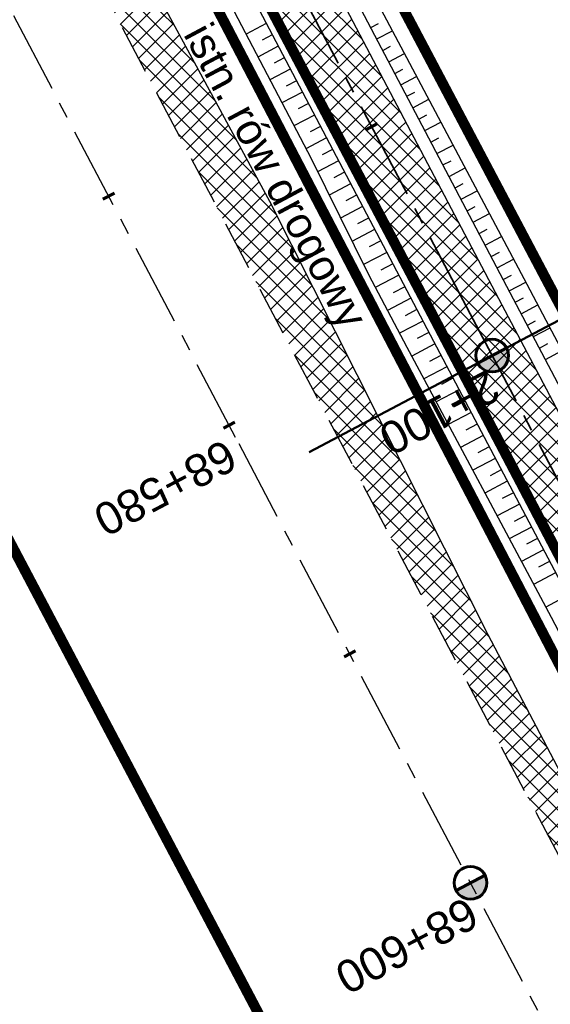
# Model space of a CAD drawing. Header units: metres. Extents: x 7529682 to 7533711, y 5721195 to 5727842.
# Tile 128 of 232: x 7530678 to 7530698, y 5725918 to 5725956. Entities that reach past the tile are written whole.
import ezdxf

# ---------------------------------------------------------------- set-up
doc = ezdxf.new("R2010")
doc.units = ezdxf.units.M
for name, pattern in [('817-dzialki-09-05-04$0$HIDDEN', [0.375, 0.25, -0.125]), ('ACAD_ISO05W100', [33, 24, -3, 0, -3, 0, -3]), ('CENTER', [50.800000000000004, 31.75, -6.35, 6.35, -6.35]), ('CENTER2', [28.575000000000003, 19.05, -3.175, 3.175, -3.175]), ('HIDDEN', [9.524999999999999, 6.35, -3.175])]:
    doc.linetypes.add(name, pattern=pattern)
for name, color, linetype in [('C-DROGI-SYTUACJA', 7, 'Continuous'), ('C-DROGI-SYTUACJA-ETYKIETY', 7, 'Continuous'), ('D-hatch-pobocza', 131, 'Continuous'), ('D-pobocza', 60, 'Continuous'), ('D-rowy', 160, 'Continuous'), ('D-skarpa', 2, 'Continuous'), ('D-skarpa-kreskowanie', 2, 'Continuous')]:
    doc.layers.add(name, color=color, linetype=linetype)
for name, color, linetype, lineweight, true_color in [('D-hatch-ciag-pieszo-rowerowy', 7, 'Continuous', 13, 0xff9f80), ('D-LR-etap-III', 7, '817-dzialki-09-05-04$0$HIDDEN', 50, 0x00008f), ('D-przekroje-pop', 7, 'Continuous', 50, 0x000099)]:
    doc.layers.add(name, color=color, linetype=linetype, lineweight=lineweight, true_color=true_color)
for name, color, linetype, lineweight in [('D-krawędzie', 3, 'Continuous', 30), ('D-obrzeża', 2, 'Continuous', 30), ('D-opisy', 2, 'Continuous', 30), ('D-oś', 10, 'CENTER', 30), ('D-pas-drogowy', 7, 'ACAD_ISO05W100', 50)]:
    doc.layers.add(name, color=color, linetype=linetype, lineweight=lineweight)
doc.layers.add('poprzeczki', color=7, linetype='Continuous', true_color=0x0000c7)
doc.styles.get("Standard").update_dxf_attribs({"font": 'arial.ttf'})
pattern_1 = [(45, (0, 0), (-0.3367596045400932, 0.3367596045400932), []), (135, (0, 0), (-0.3367596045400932, -0.3367596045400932), [])]

# ---------------------------------------------------------------- blocks, each defined once
blk = doc.blocks.new('kilometraz')
at = {"linetype": 'ByBlock', "lineweight": -2}
blk.add_hatch(color=0, dxfattribs=at).paths.add_polyline_path([(0, -0.28125, 0.4142135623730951), (0.28125, 0, 0.4142135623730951), (0, 0.28125)])
at = {"color": 0, "linetype": 'ByBlock', "lineweight": -2}
blk.add_line((0, 0.28125), (0, -0.28125), dxfattribs=at)
blk.add_circle((0, 0), 0.28125, dxfattribs=at)
blk = doc.blocks.new('AeccTickLine')
at = {"color": 0, "linetype": 'ByBlock', "lineweight": -2}
blk.add_line((0, 1), (-3.673819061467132e-16, -1), dxfattribs=at)

msp = doc.modelspace()

# ---------------------------------------------------------------- hatches: boundary and pattern name
at = {"layer": 'D-hatch-ciag-pieszo-rowerowy'}
h = msp.add_hatch(dxfattribs=at)
h.set_pattern_fill('ANSI37', color=256, scale=0.15, style=0)
h.set_pattern_definition(pattern_1)
h.paths.add_polyline_path([(7530664.910117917, 5726005.013743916, 0.005149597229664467), (7530662.074668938, 5726010.50415649), (7530653.607852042, 5726026.492780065, -0.005149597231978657), (7530650.772403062, 5726031.983192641), (7530649.252549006, 5726035.002016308), (7530648.136100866, 5726034.439930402), (7530649.655960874, 5726031.421108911, 0.005149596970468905), (7530652.491419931, 5726025.930701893), (7530660.958267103, 5726009.9420931, -0.00514959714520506), (7530663.793726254, 5726004.451685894), (7530666.938073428, 5725998.206227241), (7530691.541264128, 5725951.449744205), (7530692.657486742, 5725952.012780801), (7530668.046470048, 5725998.784136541)])
h.paths.add_polyline_path([(7530663.793726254, 5726004.451685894, 0.005149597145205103), (7530660.958267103, 5726009.9420931), (7530652.491419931, 5726025.930701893, -0.005149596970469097), (7530649.655960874, 5726031.421108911), (7530648.136100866, 5726034.439930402), (7530647.019652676, 5726033.877844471), (7530648.53951781, 5726030.859026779, 0.00514959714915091), (7530651.37498718, 5726025.368624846), (7530659.841864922, 5726009.38003026, -0.005149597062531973), (7530662.677334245, 5726003.889628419), (7530665.829676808, 5725997.62831794), (7530690.425041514, 5725950.88670761), (7530691.541264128, 5725951.449744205), (7530666.938073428, 5725998.206227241)])
h = msp.add_hatch(dxfattribs=at)
h.set_pattern_fill('ANSI37', color=256, scale=0.15, style=0)
h.set_pattern_definition(pattern_1)
h.paths.add_polyline_path([(7530714.411684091, 5725910.764586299), (7530696.205942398, 5725945.269212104), (7530692.657486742, 5725952.012780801), (7530691.541264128, 5725951.449744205), (7530695.100067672, 5725944.686510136), (7530713.30630457, 5725910.1809459), (7530731.225186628, 5725876.243669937), (7530749.9411932, 5725840.80064079), (7530759.629252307, 5725822.460878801), (7530760.738189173, 5725823.037785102), (7530751.046456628, 5725841.384501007), (7530732.330539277, 5725876.827361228)])
h.paths.add_polyline_path([(7530713.30630457, 5725910.1809459), (7530695.100067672, 5725944.686510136), (7530691.541264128, 5725951.449744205), (7530690.425041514, 5725950.88670761), (7530693.994192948, 5725944.103808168), (7530712.200589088, 5725909.597942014), (7530730.119780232, 5725875.660080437), (7530748.835751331, 5725840.217118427), (7530758.520315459, 5725821.883972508), (7530759.629252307, 5725822.460878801), (7530749.9411932, 5725840.80064079), (7530731.225186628, 5725876.243669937)])
at = {"layer": 'D-hatch-pobocza'}
h = msp.add_hatch(dxfattribs=at)
h.set_pattern_fill('ANSI37', color=256, scale=0.15, style=0)
h.set_pattern_definition(pattern_1)
h.paths.add_polyline_path([(7530720.98, 5725884.44), (7530708.37, 5725908.34), (7530695.8, 5725932.28), (7530687.36, 5725949.02), (7530675.509999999, 5725970.87), (7530663.29, 5725994.02), (7530649.63, 5726020.19), (7530635.9, 5726046.17), (7530600.685173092, 5726114.059213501), (7530599.742800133, 5726113.514541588), (7530641.555222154, 5726032.007915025), (7530660.960861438, 5725995.070069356), (7530689.128213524, 5725941.540167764), (7530707.335918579, 5725907.031820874), (7530725.255781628, 5725873.092686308), (7530743.969545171, 5725837.653904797), (7530770.526708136, 5725787.119408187), (7530787.864146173, 5725754.266918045), (7530809.812893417, 5725712.701971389), (7530812.027706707, 5725712.540894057), (7530798.84, 5725737.15), (7530787.349999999, 5725758.8), (7530776.05, 5725780.2), (7530760.429999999, 5725809.79), (7530749.219999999, 5725830.63), (7530733.519999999, 5725861.06)])

# ---------------------------------------------------------------- linework, layer by layer
at = {"layer": 'C-DROGI-SYTUACJA', "color": 10, "linetype": 'CENTER2', "lineweight": 35, "ltscale": 0.2}
msp.add_lwpolyline([(7530599.582685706, 5726125.774388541), (7530602.576188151, 5726120.930317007, -0.0171909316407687), (7530605.986847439, 5726114.961735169), (7530626.316062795, 5726076.363847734), (7530641.04139306, 5726048.531791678), (7530649.655960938, 5726031.421108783, 0.005149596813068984), (7530652.491419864, 5726025.930702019), (7530660.958267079, 5726009.942093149, -0.005149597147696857), (7530663.793726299, 5726004.451685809), (7530663.79372622, 5726004.451685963), (7530666.938073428, 5725998.206227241), (7530695.100067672, 5725944.686510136), (7530713.30630457, 5725910.1809459), (7530731.225186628, 5725876.243669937), (7530749.9411932, 5725840.80064079)], format="xyb", dxfattribs=at)
at = {"layer": 'D-krawędzie', "linetype": 'HIDDEN', "ltscale": 0.3, "flags": 128}
msp.add_lwpolyline([(7530572.009999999, 5726166.06), (7530620.380949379, 5726072.761487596), (7530641.555222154, 5726032.007915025), (7530660.960861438, 5725995.070069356), (7530689.128213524, 5725941.540167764), (7530707.335918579, 5725907.031820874), (7530725.255781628, 5725873.092686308), (7530743.969545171, 5725837.653904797), (7530770.526708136, 5725787.119408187), (7530787.864146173, 5725754.266918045), (7530809.897571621, 5725712.541613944), (7530824.739035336, 5725684.389287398), (7530840.856259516, 5725653.693092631), (7530860.675070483, 5725616.154465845), (7530865.283000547, 5725607.394015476), (7530878.050274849, 5725583.079962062), (7530918.171722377, 5725507.178125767), (7530950.162943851, 5725446.305402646), (7530993.419108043, 5725364.264712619), (7531022.766433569, 5725308.719304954), (7531053.80955549, 5725249.872416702), (7531081.165622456, 5725197.874670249), (7531103.902359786, 5725154.540603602), (7531128.123220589, 5725108.448161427), (7531149.3, 5725068.249999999), (7531167.380094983, 5725033.766927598), (7531197.164745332, 5724976.987689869), (7531228.151004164, 5724918.034426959), (7531253.152837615, 5724870.491119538), (7531286.7961686, 5724806.653565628), (7531306.739858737, 5724768.664832), (7531335.094443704, 5724714.652299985), (7531357.3191504, 5724672.438740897), (7531373.644908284, 5724641.454376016), (7531392.161870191, 5724605.998675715), (7531418.480331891, 5724555.852756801), (7531439.726902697, 5724515.582472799), (7531468.399107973, 5724461.077223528), (7531491.782023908, 5724416.527754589), (7531531.990296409, 5724339.832565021), (7531557.226635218, 5724291.658956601), (7531569.851546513, 5724267.577443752), (7531591.375556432, 5724226.547822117), (7531610.003879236, 5724191.103071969), (7531616.882991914, 5724177.998849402), (7531629.984986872, 5724153.025496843), (7531641.006768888, 5724132.021778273), (7531664.906257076, 5724087.616922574), (7531677.64401952, 5724064.785715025), (7531683.112433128, 5724054.988140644), (7531686.752875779, 5724048.180044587), (7531695.447538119, 5724031.696667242), (7531703.748818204, 5724015.917210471), (7531709.214143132, 5724005.513965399), (7531719.388607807, 5723986.14687362), (7531726.295217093, 5723973.000144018), (7531732.740794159, 5723960.735633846), (7531735.13, 5723956.19)], dxfattribs=at)
at = {"layer": 'D-LR-etap-III', "ltscale": 10, "flags": 128}
msp.add_lwpolyline([(7531750.474471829, 5723895.103125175, 0.4, 0.4, 0), (7531750.505, 5723895.13, 0.4, 0.4, 0), (7531682.71, 5724022.92, 0.4, 0.4, 0), (7531619.177023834, 5724147.203692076, 0.4, 0.4, 0), (7531592.308960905, 5724198.48863389, 0.4, 0.4, 0), (7531553.263875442, 5724272.918564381, 0.4, 0.4, 0), (7531504.019999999, 5724366.79, 0.4, 0.4, 0), (7531482.09, 5724407.62, 0.4, 0.4, 0), (7531412.350402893, 5724541.182759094, 0.4, 0.4, 0), (7531388.463669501, 5724586.929768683, 0.4, 0.4, 0), (7531345.12, 5724669.94, 0.4, 0.4, 0), (7531127.66, 5725081.67, 0.4, 0.4, 0), (7531059.253139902, 5725211.040795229, 0.4, 0.4, 0), (7531008.007244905, 5725307.953830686, 0.4, 0.4, 0), (7530964.181635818, 5725390.835555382, 0.4, 0.4, 0), (7530914.557354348, 5725484.683561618, 0.4, 0.4, 0), (7530865.243241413, 5725577.493975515, 0.4, 0.4, 0), (7530840.085257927, 5725624.058651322, 0.4, 0.4, 0), (7530802.559525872, 5725694.924584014, 0.4, 0.4, 0), (7530755.54, 5725787.51, 0.4, 0.4, 0), (7530708.717810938, 5725876.303221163, 0.4, 0.4, 0), (7530695.12, 5725902.09, 0.4, 0.4, 0), (7530642.91397006, 5726001.07839487, 0.4, 0.4, 0), (7530634.934723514, 5726016.146615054, 0.4, 0.4, 0), (7530610.820000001, 5726061.929999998, 0.4, 0.4, 0), (7530610.820000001, 5726061.929999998, 0.4, 0.4, 0), (7530607.21, 5726063.51, 0.4, 0.4, 0), (7530597.42, 5726080.68, 0.4, 0.4, 0), (7530591.16, 5726088.44, 0.4, 0.4, 0), (7530581.28, 5726107.21, 0.4, 0.4, 0), (7530571.29, 5726130.56, 0.4, 0.4, 0), (7530549.554994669, 5726171.527317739, 0.4, 0.4, 0), (7530531.014309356, 5726206.473807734, 0.4, 0.4, 0), (7530516.461208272, 5726236.016618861, 0.4, 0.4, 0), (7530500.798929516, 5726266.141265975, 0.4, 0.4, 0), (7530491.349999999, 5726283.94, 0.4, 0.4, 0), (7530482.4, 5726303.41, 0.4, 0.4, 0), (7530482.4, 5726303.41, 0.4, 0.4, 0), (7530450.41, 5726357.28, 0.4, 0.4, 0), (7530397.759396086, 5726458.499907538, 0.4, 0.4, 0), (7530334.707815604, 5726583.664702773, 0.4, 0.4, 0), (7530303.939274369, 5726645.167943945, 0.4, 0.4, 0), (7530300.509779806, 5726651.777515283, 0.4, 0.4, 0), (7530289.213532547, 5726671.966724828, 0.4, 0.4, 0), (7530281.54, 5726685.57, 0.4, 0.4, 0), (7530261.37085633, 5726724.163374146, 0.4, 0.4, 0), (7530254.03, 5726738.21, 0.4, 0.4, 0), (7530197.219999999, 5726845.06, 0.4, 0.4, 0), (7530194.71, 5726849.15, 0.4, 0.4, 0), (7530195.92, 5726850.75, 0.4, 0.4, 0), (7530170.546669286, 5726892.961489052, 0.4, 0.4, 0), (7530143.174718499, 5726945.065838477, 0.4, 0.4, 0), (7530105.059999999, 5727018.32, 0.4, 0.4, 0), (7530100.059999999, 5727027.16, 0.4, 0.4, 0), (7530062.318670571, 5727099.625398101, 0.4, 0.4, 0), (7530015.378537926, 5727189.420463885, 0.4, 0.4, 0), (7529983.207960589, 5727250.206596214, 0.4, 0.4, 0), (7529953.284293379, 5727306.74720398, 0.4, 0.4, 0), (7529900.67053443, 5727406.15903814, 0.4, 0.4, 0), (7529890.630239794, 5727425.131178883, 0.4, 0.4, 0), (7529875.155383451, 5727454.426350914, 0.4, 0.4, 0), (7529857.560096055, 5727487.787346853, 0.4, 0.4, 0), (7529835.194401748, 5727530.19312405, 0.4, 0.4, 0), (7529811.740544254, 5727574.662079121, 0.4, 0.4, 0), (7529792.101859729, 5727611.922638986, 0.4, 0.4, 0), (7529768.066117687, 5727657.469613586, 0.4, 0.4, 0), (7529755.210566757, 5727682.131373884, 0.4, 0.4, 0), (7529753.309999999, 5727681.13, 0.4, 0.4, 0), (7529739.21, 5727707.77, 0.4, 0.4, 0), (7529735.394745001, 5727711.251990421, 0.4, 0.4, 0), (7529725.42, 5727730.2, 0.4, 0.4, 0), (7529723.55, 5727729.88, 0.4, 0.4, 0), (7529695.566668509, 5727782.932080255, 0.4, 0.4, 0), (7529717.67971874, 5727794.024357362, 0.4, 0.4, 0), (7529736.274870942, 5727758.647400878, 0.4, 0.4, 0), (7529736.274870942, 5727758.647400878, 0.4, 0.4, 0), (7529744.511003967, 5727750.406106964, 0.4, 0.4, 0), (7529744.511003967, 5727750.406106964, 0.4, 0.4, 0), (7529750.282568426, 5727738.549848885, 0.4, 0.4, 0), (7529777.108510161, 5727687.569424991, 0.4, 0.4, 0), (7529796.51537536, 5727651.329932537, 0.4, 0.4, 0), (7529814.937945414, 5727616.793170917, 0.4, 0.4, 0), (7529839.006722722, 5727572.303976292, 0.4, 0.4, 0), (7529860.617626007, 5727532.509108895, 0.4, 0.4, 0), (7529882.348967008, 5727491.504261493, 0.4, 0.4, 0), (7529904.865139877, 5727449.096370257, 0.4, 0.4, 0), (7529920.747384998, 5727418.884773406, 0.4, 0.4, 0), (7529946.676504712, 5727368.547487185, 0.4, 0.4, 0), (7529972.024701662, 5727320.573310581, 0.4, 0.4, 0), (7529987.740014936, 5727290.153392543, 0.4, 0.4, 0), (7529996.497385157, 5727273.661630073, 0.4, 0.4, 0), (7530017.541471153, 5727234.202689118, 0.4, 0.4, 0), (7530033.053657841, 5727204.864166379, 0.4, 0.4, 0), (7530051.622983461, 5727170.222745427, 0.4, 0.4, 0), (7530069.276612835, 5727137.015751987, 0.4, 0.4, 0), (7530089.385386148, 5727097.533639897, 0.4, 0.4, 0), (7530109.712512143, 5727060.746615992, 0.4, 0.4, 0), (7530136.769722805, 5727011.640131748, 0.4, 0.4, 0), (7530162.446686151, 5726962.743777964, 0.4, 0.4, 0), (7530187.674104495, 5726916.992101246, 0.4, 0.4, 0), (7530207.820739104, 5726879.335323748, 0.4, 0.4, 0), (7530230.625609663, 5726834.518686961, 0.4, 0.4, 0), (7530262.288093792, 5726776.61832811, 0.4, 0.4, 0), (7530277.509672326, 5726760.213143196, 0.4, 0.4, 0), (7530286.036865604, 5726744.106684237, 0.4, 0.4, 0), (7530288.097472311, 5726735.884066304, 0.4, 0.4, 0), (7530290.393870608, 5726725.046963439, 0.4, 0.4, 0), (7530296.17664807, 5726713.582980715, 0.4, 0.4, 0), (7530302.726195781, 5726701.18226779, 0.4, 0.4, 0), (7530325.685047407, 5726657.466383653, 0.4, 0.4, 0), (7530343.243978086, 5726623.648592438, 0.4, 0.4, 0), (7530360.229820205, 5726591.746871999, 0.4, 0.4, 0), (7530383.20855044, 5726548.059469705, 0.4, 0.4, 0), (7530406.017875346, 5726503.605514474, 0.4, 0.4, 0), (7530427.464919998, 5726462.620289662, 0.4, 0.4, 0), (7530447.9278544, 5726424.388014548, 0.4, 0.4, 0), (7530471.126878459, 5726379.920667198, 0.4, 0.4, 0), (7530490.501003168, 5726343.033350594, 0.4, 0.4, 0), (7530509.499458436, 5726306.733076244, 0.4, 0.4, 0), (7530529.890269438, 5726267.244072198, 0.4, 0.4, 0), (7530543.852446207, 5726238.990319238, 0.4, 0.4, 0), (7530554.808897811, 5726218.943990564, 0.4, 0.4, 0), (7530559.027108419, 5726212.223286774, 0.4, 0.4, 0), (7530563.060988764, 5726206.409670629, 0.4, 0.4, 0), (7530566.93354971, 5726200.463543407, 0.4, 0.4, 0), (7530569.771022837, 5726194.901501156, 0.4, 0.4, 0), (7530571.47319415, 5726191.282350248, 0.4, 0.4, 0), (7530572.839142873, 5726188.024533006, 0.4, 0.4, 0), (7530575.295071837, 5726182.034664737, 0.4, 0.4, 0), (7530579.736851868, 5726173.306070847, 0.4, 0.4, 0), (7530583.3, 5726167.41, 0.4, 0.4, 0), (7530593.4, 5726163.33, 0.4, 0.4, 0), (7530598.618375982, 5726155.264489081, 0.4, 0.4, 0), (7530608.258304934, 5726140.497132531, 0.4, 0.4, 0), (7530603.269999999, 5726136.83, 0.4, 0.4, 0), (7530606.53, 5726131.84, 0.4, 0.4, 0), (7530604.239057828, 5726124.21679044, 0.4, 0.4, 0), (7530605.847136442, 5726121.630127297, 0.4, 0.4, 0), (7530608.971611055, 5726116.164124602, 0.4, 0.4, 0), (7530618.114293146, 5726097.791111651, 0.4, 0.4, 0), (7530651.213125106, 5726034.959524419, 0.4, 0.4, 0), (7530670.243741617, 5725998.61095082, 0.4, 0.4, 0), (7530698.075474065, 5725945.952624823, 0.4, 0.4, 0), (7530716.505955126, 5725911.3051464, 0.4, 0.4, 0), (7530735.223454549, 5725875.667401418, 0.4, 0.4, 0), (7530752.504235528, 5725842.154920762, 0.4, 0.4, 0), (7530778.310652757, 5725793.501254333, 0.4, 0.4, 0), (7530797.499961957, 5725756.381811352, 0.4, 0.4, 0), (7530812.518974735, 5725728.28874362, 0.4, 0.4, 0), (7530820.039295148, 5725713.160404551, 0.4, 0.4, 0), (7530822.422446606, 5725710.193574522, 0.4, 0.4, 0), (7530833.154893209, 5725688.800634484, 0.4, 0.4, 0), (7530849.629354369, 5725656.158601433, 0.4, 0.4, 0), (7530867.98290276, 5725621.963939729, 0.4, 0.4, 0), (7530872.629809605, 5725612.88760475, 0.4, 0.4, 0), (7530880.354488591, 5725597.594500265, 0.4, 0.4, 0), (7530883.839446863, 5725593.389159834, 0.4, 0.4, 0), (7530891.782113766, 5725587.763349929, 0.4, 0.4, 0), (7530895.038670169, 5725584.280746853, 0.4, 0.4, 0), (7530897.033644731, 5725580.941110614, 0.4, 0.4, 0), (7530900.951646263, 5725579.945856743, 0.4, 0.4, 0), (7530904.80970798, 5725571.977328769, 0.4, 0.4, 0), (7530903.682362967, 5725568.566434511, 0.4, 0.4, 0), (7530908.900614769, 5725558.844845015, 0.4, 0.4, 0), (7530910.252030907, 5725545.671606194, 0.4, 0.4, 0), (7530912.872986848, 5725538.645543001, 0.4, 0.4, 0), (7530945.278171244, 5725478.464284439, 0.4, 0.4, 0), (7530959.692318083, 5725450.24628822, 0.4, 0.4, 0), (7531002.82670893, 5725368.192370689, 0.4, 0.4, 0), (7531044.703532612, 5725290.314293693, 0.4, 0.4, 0), (7531064.098839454, 5725253.212562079, 0.4, 0.4, 0), (7531083.010253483, 5725216.677517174, 0.4, 0.4, 0), (7531113.013137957, 5725158.465613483, 0.4, 0.4, 0), (7531137.364304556, 5725113.07076138, 0.4, 0.4, 0), (7531150.830830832, 5725086.711759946, 0.4, 0.4, 0), (7531159.745663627, 5725076.640848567, 0.4, 0.4, 0), (7531166.309999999, 5725074.58, 0.4, 0.4, 0), (7531172.29, 5725062.58, 0.4, 0.4, 0), (7531170.589828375, 5725055.605912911, 0.4, 0.4, 0), (7531173.732823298, 5725044.080706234, 0.4, 0.4, 0), (7531215.342008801, 5724964.859648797, 0.4, 0.4, 0), (7531238.054496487, 5724921.684649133, 0.4, 0.4, 0), (7531262.389821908, 5724875.282876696, 0.4, 0.4, 0), (7531295.587160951, 5724811.265731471, 0.4, 0.4, 0), (7531348.487908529, 5724712.362812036, 0.4, 0.4, 0), (7531363.740817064, 5724682.68394264, 0.4, 0.4, 0), (7531366.986905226, 5724675.865317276, 0.4, 0.4, 0), (7531382.541261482, 5724646.110625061, 0.4, 0.4, 0), (7531401.299165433, 5724610.874551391, 0.4, 0.4, 0), (7531428.964837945, 5724558.862274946, 0.4, 0.4, 0), (7531449.111202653, 5724520.397801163, 0.4, 0.4, 0), (7531477.292992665, 5724465.831467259, 0.4, 0.4, 0), (7531500.996290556, 5724421.112506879, 0.4, 0.4, 0), (7531512.121834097, 5724400.549045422, 0.4, 0.4, 0), (7531513.78163794, 5724396.757451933, 0.4, 0.4, 0), (7531526.32, 5724379.39, 0.4, 0.4, 0), (7531566.783642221, 5724302.73628205, 0.4, 0.4, 0), (7531578.579156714, 5724282.774819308, 0.4, 0.4, 0), (7531584.232619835, 5724273.111246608, 0.4, 0.4, 0), (7531590.109283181, 5724263.508189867, 0.4, 0.4, 0), (7531593.027899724, 5724258.771479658, 0.4, 0.4, 0), (7531595.711841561, 5724254.226824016, 0.4, 0.4, 0), (7531601.659976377, 5724243.898197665, 0.4, 0.4, 0), (7531606.097733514, 5724235.986407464, 0.4, 0.4, 0), (7531609.382207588, 5724230.799061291, 0.4, 0.4, 0), (7531611.580260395, 5724227.671180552, 0.4, 0.4, 0), (7531612.707802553, 5724225.86410867, 0.4, 0.4, 0), (7531618.665224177, 5724214.480919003, 0.4, 0.4, 0), (7531619.885522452, 5724212.333950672, 0.4, 0.4, 0), (7531620.931818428, 5724210.787064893, 0.4, 0.4, 0), (7531623.518605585, 5724207.111542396, 0.4, 0.4, 0), (7531626.143926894, 5724203.61306897, 0.4, 0.4, 0), (7531632.022984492, 5724196.485954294, 0.4, 0.4, 0), (7531653.949089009, 5724152.617641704, 0.4, 0.4, 0), (7531656.750690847, 5724143.103797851, 0.4, 0.4, 0), (7531659.61440691, 5724133.254504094, 0.4, 0.4, 0), (7531661.627147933, 5724128.646047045, 0.4, 0.4, 0.01093811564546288), (7531674.314987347, 5724101.43546424, 0.4, 0.4, 0), (7531685.137626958, 5724081.408252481, 0.4, 0.4, 0), (7531692.159945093, 5724066.277333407, 0.4, 0.4, 0), (7531699.662164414, 5724051.388120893, 0.4, 0.4, 0), (7531704.480624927, 5724040.808561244, 0.4, 0.4, 0), (7531704.480624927, 5724040.808561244, 0.4, 0.4, 0), (7531704.401251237, 5724037.368913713, 0.4, 0.4, 0), (7531720.383609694, 5724003.441317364, 0.4, 0.4, 0), (7531728.79890528, 5723986.206298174, 0.4, 0.4, 0), (7531733.237926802, 5723977.192631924, 0.4, 0.4, 0), (7531736.750027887, 5723969.505210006, 0.4, 0.4, 0), (7531737.336143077, 5723968.518916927, 0.4, 0.4, 0), (7531738.285051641, 5723967.699360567, 0.4, 0.4, 0), (7531742.180915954, 5723962.346428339, 0.4, 0.4, 0), (7531744.286141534, 5723958.615526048, 0.4, 0.4, 0), (7531755.393260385, 5723944.192617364, 0.4, 0.4, 0), (7531758.69, 5723936.76, 0.4, 0.4, 0), (7531780.08, 5723929.25, 0.4, 0.4, 0), (7531792.611989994, 5723906.337708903, 0.4, 0.4, 0), (7531792.611989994, 5723906.337708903, 0.4, 0.4, 0), (7531756.962094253, 5723883.055323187, 0.4, 0.4, 0), (7531750.46, 5723895.130000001, 0.4, 0.4, 0), (7531750.46, 5723895.130000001, 0, 0, 0)], format="xyseb", dxfattribs=at)
at = {"layer": 'D-obrzeża'}
for points in [[(7530816.719618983, 5725716.018528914), (7530808.344729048, 5725732.528263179, 0.004098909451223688), (7530806.083701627, 5725736.89638252), (7530794.941395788, 5725757.996873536), (7530777.713539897, 5725790.902979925), (7530751.046456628, 5725841.384501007), (7530732.330539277, 5725876.827361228), (7530714.411684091, 5725910.764586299), (7530696.205942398, 5725945.269212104), (7530668.046470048, 5725998.784136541), (7530664.910117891, 5726005.013743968, 0.005149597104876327), (7530662.074668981, 5726010.504156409), (7530653.607852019, 5726026.492780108, -0.005149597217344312), (7530650.772403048, 5726031.983192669), (7530642.15542369, 5726049.098744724), (7530627.426120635, 5726076.938607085), (7530607.072789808, 5726115.582281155, 0.0171909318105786), (7530603.662130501, 5726121.550863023), (7530600.460822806, 5726126.731204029, -0.2231735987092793), (7530600.169674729, 5726129.265560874), (7530602.62444678, 5726136.556380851), (7530601.532376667, 5726138.657784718)], [(7530597.423349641, 5726127.911989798, 0.1239919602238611), (7530598.087196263, 5726125.816569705), (7530601.490245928, 5726120.309770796, -0.0171909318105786), (7530604.900905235, 5726114.341188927), (7530625.206004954, 5726075.789088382), (7530639.927362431, 5726047.964838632), (7530648.539517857, 5726030.859026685, 0.005149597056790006), (7530651.374987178, 5726025.36862485), (7530659.841864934, 5726009.380030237, -0.005149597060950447), (7530662.677334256, 5726003.889628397), (7530665.829676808, 5725997.62831794), (7530693.994192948, 5725944.103808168), (7530712.200589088, 5725909.597942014), (7530730.119780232, 5725875.660080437), (7530748.835751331, 5725840.217118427), (7530775.500859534, 5725789.739336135), (7530792.728626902, 5725756.83339883), (7530803.872935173, 5725735.729115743, -0.004099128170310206), (7530806.134081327, 5725731.360762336), (7530819.007277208, 5725705.983294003)]]:
    msp.add_lwpolyline(points, format="xyb", dxfattribs=at)
at = {"layer": 'D-oś', "ltscale": 0.1}
msp.add_lwpolyline([(7530915.075467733, 5725505.546186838), (7530874.953735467, 5725581.448561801), (7530862.185373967, 5725605.764687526), (7530857.578697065, 5725614.522755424), (7530837.759286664, 5725652.062517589), (7530821.64157021, 5725682.759649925), (7530806.802584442, 5725710.90727788), (7530784.768746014, 5725752.633364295), (7530767.429894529, 5725785.48853276), (7530740.872937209, 5725836.022638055), (7530722.160718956, 5725871.458493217), (7530704.240385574, 5725905.398518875), (7530686.031764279, 5725939.908602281), (7530657.86242703, 5725993.442278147), (7530638.453085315, 5726030.387171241), (7530594.845000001, 5726110.895), (7530594.845000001, 5726110.895), (7530594.845000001, 5726110.895), (7530540.21, 5726214.45)], dxfattribs=at)
at = {"layer": 'D-pas-drogowy', "ltscale": 0.2, "flags": 128}
msp.add_lwpolyline([(7531633.018560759, 5724182.834272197, 0.4, 0.4, 0), (7531617.558899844, 5724211.608162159, 0.4, 0.4, 0), (7531566.783642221, 5724302.73628205, 0.4, 0.4, 0), (7531538.419082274, 5724356.469679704, 0.4, 0.4, 0), (7531526.32, 5724379.39, 0.4, 0.4, 0), (7531516.102085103, 5724393.607319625, 0.4, 0.4, 0.001485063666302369), (7531513.78037409, 5724396.837773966, 0.4, 0.4, 0), (7531501.87, 5724413.41, 0.4, 0.4, 0), (7531474.926107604, 5724464.507896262, 0.4, 0.4, 0), (7531446.200436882, 5724518.992313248, 0.4, 0.4, 0), (7531424.962185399, 5724559.262257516, 0.4, 0.4, 0), (7531398.444460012, 5724609.565801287, 0.4, 0.4, 0), (7531379.647455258, 5724645.216004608, 0.4, 0.4, 0), (7531365.23, 5724672.56, 0.4, 0.4, 0), (7531341.305752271, 5724717.915356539, 0.4, 0.4, 0), (7531312.899996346, 5724771.788898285, 0.4, 0.4, 0), (7531292.590923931, 5724810.306502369, 0.4, 0.4, 0), (7531259.391619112, 5724873.271351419, 0.4, 0.4, 0), (7531233.740401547, 5724921.922582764, 0.4, 0.4, 0), (7531203.072738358, 5724980.092044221, 0.4, 0.4, 0), (7531173.471398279, 5725036.225177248, 0.4, 0.4, 0), (7531168.269999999, 5725046.09, 0.4, 0.4, 0), (7531172.29, 5725062.58, 0.4, 0.4, 0), (7531166.309999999, 5725074.58, 0.4, 0.4, 0), (7531150.32, 5725079.6, 0.4, 0.4, 0), (7531141.5, 5725096.43, 0.4, 0.4, 0), (7531109.311735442, 5725157.814415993, 0.4, 0.4, 0), (7531086.641300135, 5725201.047918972, 0.4, 0.4, 0), (7531059.198258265, 5725253.383662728, 0.4, 0.4, 0), (7531028.206828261, 5725312.48946212, 0.4, 0.4, 0), (7530999.104694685, 5725367.990143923, 0.4, 0.4, 0), (7530956.247527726, 5725449.724815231, 0.4, 0.4, 0), (7530924.397774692, 5725510.463768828, 0.4, 0.4, 0), (7530897.509999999, 5725561.74, 0.4, 0.4, 0), (7530894.46, 5725566.14, 0.4, 0.4, 0), (7530892.16, 5725570.49, 0.4, 0.4, 0), (7530869.362688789, 5725613.307018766, 0.4, 0.4, 0), (7530861.693971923, 5725627.704613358, 0.4, 0.4, 0), (7530852.74, 5725644.52, 0.4, 0.4, 0), (7530831.509999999, 5725684.2, 0.4, 0.4, 0), (7530811.13, 5725722.52, 0.4, 0.4, 0), (7530792.3476413, 5725757.940652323, 0.4, 0.4, 0), (7530768.03, 5725803.8, 0.4, 0.4, 0), (7530748.768542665, 5725840.178507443, 0.4, 0.4, 0), (7530727.7, 5725879.97, 0.4, 0.4, 0), (7530712.0981582, 5725909.54523909, 0.4, 0.4, 0), (7530693.644105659, 5725944.645156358, 0.4, 0.4, 0), (7530665.702224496, 5725997.538976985, 0.4, 0.4, 0), (7530641.759999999, 5726042.88, 0.4, 0.4, 0), (7530616.5, 5726091.48, 0.4, 0.4, 0), (7530604.628439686, 5726114.319880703, 0.4, 0.4, -0.007762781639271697), (7530602.5, 5726118.43, 0.4, 0.4, 0), (7530603.992037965, 5726123.394821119, 0.4, 0.4, 0), (7530606.53, 5726131.84, 0.4, 0.4, 0), (7530603.269999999, 5726136.83, 0.4, 0.4, 0), (7530593.775620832, 5726151.368713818, 0.4, 0.4, 0), (7530590.202637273, 5726156.84001263, 0.4, 0.4, 0), (7530583.3, 5726167.41, 0.4, 0.4, 0), (7530580.578343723, 5726170.427567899, 0.4, 0.4, 0), (7530575.849999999, 5726175.67, 0.4, 0.4, 0), (7530569.009999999, 5726186.66, 0.4, 0.4, 0), (7530562.555322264, 5726199.189409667, 0.4, 0.4, 0), (7530555.67, 5726211.39, 0.4, 0.4, 0), (7530548.29, 5726224.23, 0.4, 0.4, 0), (7530540.58, 5726237.71, 0.4, 0.4, 0), (7530532.679999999, 5726252.65, 0.4, 0.4, 0), (7530524.059999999, 5726269.35, 0.4, 0.4, 0), (7530502.82, 5726309.91, 0.4, 0.4, 0), (7530488.83, 5726336.63, 0.4, 0.4, 0), (7530466.03, 5726380.16, 0.4, 0.4, 0), (7530438.469999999, 5726432.77, 0.4, 0.4, 0), (7530424.53, 5726459.09, 0.4, 0.4, 0), (7530401.63, 5726502.97, 0.4, 0.4, 0), (7530383.38, 5726538.06, 0.4, 0.4, 0), (7530353.969999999, 5726593.52, 0.4, 0.4, 0), (7530338.469999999, 5726622.74, 0.4, 0.4, 0), (7530322.009999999, 5726653.88, 0.4, 0.4, 0), (7530297.54, 5726700.33, 0.4, 0.4, 0), (7530287.38, 5726719.6, 0.4, 0.4, 0), (7530285.94993921, 5726722.315508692, 0.4, 0.4, 0), (7530280.259999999, 5726733.12, 0.4, 0.4, 0), (7530266.73, 5726758.74, 0.4, 0.4, 0), (7530260.42, 5726770.47, 0.4, 0.4, 0), (7530253.25, 5726783.82, 0.4, 0.4, 0), (7530244.95, 5726799.33, 0.4, 0.4, 0), (7530239.389999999, 5726808.49, 0.4, 0.4, 0), (7530238.29, 5726807.9, 0.4, 0.4, 0), (7530218.11, 5726850.67, 0.4, 0.4, 0), (7530175.906646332, 5726928.168028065, 0.4, 0.4, 0), (7530096.679999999, 5727076.15, 0.4, 0.4, 0), (7530094.679999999, 5727079.89, 0.4, 0.4, 0), (7530064.59693469, 5727135.522637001, 0.4, 0.4, 0), (7530046.730970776, 5727168.8921561, 0.4, 0.4, 0), (7530025.803045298, 5727208.461374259, 0.4, 0.4, 0), (7530012.846501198, 5727232.979315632, 0.4, 0.4, 0), (7529994.15, 5727268.45, 0.4, 0.4, 0), (7529981.670868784, 5727291.93018666, 0.4, 0.4, 0), (7529949.889999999, 5727351.73, 0.4, 0.4, 0), (7529924.75, 5727399.03, 0.4, 0.4, 0), (7529915.515824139, 5727417.099754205, 0.4, 0.4, 0), (7529885.83, 5727475.19, 0.4, 0.4, 0), (7529862.559999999, 5727519.97, 0.4, 0.4, 0), (7529852.984923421, 5727538.191086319, 0.4, 0.4, 0), (7529836.513084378, 5727569.51130111, 0.4, 0.4, 0), (7529815.36890814, 5727609.140983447, 0.4, 0.4, 0), (7529792.795203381, 5727651.247499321, 0.4, 0.4, 0), (7529774.199114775, 5727685.858348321, 0.4, 0.4, 0), (7529746.966026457, 5727736.059440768, 0.4, 0.4, 0), (7529733.92, 5727757.62, 0.4, 0.4, 0), (7529708.607472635, 5727806.388536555, 0.4, 0.4, 0), (7529688.491967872, 5727796.344621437, 0.4, 0.4, 0), (7529723.55, 5727729.88, 0.4, 0.4, 0), (7529725.42, 5727730.2, 0.4, 0.4, 0), (7529735.38, 5727711.28, 0.4, 0.4, 0), (7529739.21, 5727707.77, 0.4, 0.4, 0), (7529753.309999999, 5727681.13, 0.4, 0.4, 0), (7529755.178396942, 5727682.114424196, 0.4, 0.4, 0), (7529792.101859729, 5727611.922638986, 0.4, 0.4, 0), (7529811.740544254, 5727574.662079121, 0.4, 0.4, 0), (7529835.194401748, 5727530.19312405, 0.4, 0.4, 0), (7529857.560096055, 5727487.787346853, 0.4, 0.4, 0), (7529875.155383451, 5727454.426350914, 0.4, 0.4, 0), (7529890.630239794, 5727425.131178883, 0.4, 0.4, 0), (7529900.67053443, 5727406.15903814, 0.4, 0.4, 0), (7529953.284293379, 5727306.74720398, 0.4, 0.4, 0), (7529983.207960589, 5727250.206596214, 0.4, 0.4, 0), (7530015.378537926, 5727189.420463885, 0.4, 0.4, 0), (7530062.318670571, 5727099.625398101, 0.4, 0.4, 0), (7530100.059999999, 5727027.16, 0.4, 0.4, 0), (7530105.059999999, 5727018.32, 0.4, 0.4, 0), (7530143.174718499, 5726945.065838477, 0.4, 0.4, 0), (7530170.546669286, 5726892.961489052, 0.4, 0.4, 0), (7530195.92, 5726850.75, 0.4, 0.4, 0), (7530194.71, 5726849.15, 0.4, 0.4, 0), (7530197.219999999, 5726845.06, 0.4, 0.4, 0), (7530254.03, 5726738.21, 0.4, 0.4, 0), (7530261.37085633, 5726724.163374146, 0.4, 0.4, 0), (7530281.54, 5726685.57, 0.4, 0.4, 0), (7530289.213532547, 5726671.966724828, 0.4, 0.4, 0), (7530300.509779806, 5726651.777515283, 0.4, 0.4, 0), (7530303.939274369, 5726645.167943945, 0.4, 0.4, 0), (7530334.707815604, 5726583.664702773, 0.4, 0.4, 0), (7530397.759396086, 5726458.499907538, 0.4, 0.4, 0), (7530450.41, 5726357.28, 0.4, 0.4, 0), (7530482.4, 5726303.41, 0.4, 0.4, 0), (7530483.687990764, 5726301.003383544, 0.4, 0.4, 0), (7530491.349999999, 5726283.94, 0.4, 0.4, 0), (7530512.67, 5726243.78, 0.4, 0.4, 0), (7530529.429999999, 5726209.46, 0.4, 0.4, 0), (7530571.29, 5726130.56, 0.4, 0.4, 0), (7530581.28, 5726107.21, 0.4, 0.4, 0), (7530591.16, 5726088.44, 0.4, 0.4, 0), (7530597.42, 5726080.68, 0.4, 0.4, 0), (7530607.21, 5726063.51, 0.4, 0.4, 0), (7530610.820000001, 5726061.929999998, 0.4, 0.4, 0), (7530634.934723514, 5726016.146615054, 0.4, 0.4, 0), (7530642.91397006, 5726001.07839487, 0.4, 0.4, 0), (7530695.12, 5725902.09, 0.4, 0.4, 0), (7530708.717810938, 5725876.303221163, 0.4, 0.4, 0), (7530755.54, 5725787.51, 0.4, 0.4, 0), (7530802.559525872, 5725694.924584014, 0.4, 0.4, 0), (7530840.085257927, 5725624.058651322, 0.4, 0.4, 0), (7530865.243241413, 5725577.493975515, 0.4, 0.4, 0), (7530914.557354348, 5725484.683561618, 0.4, 0.4, 0), (7530964.181635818, 5725390.835555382, 0.4, 0.4, 0), (7531008.007244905, 5725307.953830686, 0.4, 0.4, 0), (7531059.253139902, 5725211.040795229, 0.4, 0.4, 0), (7531127.66, 5725081.67, 0.4, 0.4, 0), (7531345.12, 5724669.94, 0.4, 0.4, 0), (7531388.463669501, 5724586.929768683, 0.4, 0.4, 0), (7531412.350402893, 5724541.182759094, 0.4, 0.4, 0), (7531482.09, 5724407.62, 0.4, 0.4, 0), (7531504.019999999, 5724366.79, 0.4, 0.4, 0), (7531519.374444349, 5724337.520497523, 0.4, 0.4, 0), (7531563.748815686, 5724252.931583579, 0.4, 0.4, 0), (7531602.175111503, 5724179.681224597, 0.4, 0.4, 0), (7531619.177023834, 5724147.203692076, 0.4, 0.4, 0), (7531625.038493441, 5724135.63500206, 0.4, 0.4, 0), (7531656.796442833, 5724073.31633882, 0.4, 0.4, 0), (7531675.12, 5724037.36, 0.4, 0.4, 0), (7531682.71, 5724022.92, 0.4, 0.4, 0), (7531705.565196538, 5723979.810545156, 0.4, 0.4, 0), (7531736.605941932, 5723921.261514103, 0.4, 0.4, 0), (7531750.46, 5723895.130000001, 0.4, 0.4, 0), (7531740.769999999, 5723886.56, 0.4, 0.4, 0), (7531732.86, 5723885, 0.4, 0.4, 0), (7531722.179999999, 5723887.77, 0.4, 0.4, 0), (7531729.87, 5723862.17, 0.4, 0.4, 0), (7531742.92, 5723861.93, 0.4, 0.4, 0), (7531763.71, 5723859.52, 0.4, 0.4, 0), (7531768.42, 5723854.12, 0.4, 0.4, 0), (7531787.42, 5723817.97, 0.4, 0.4, 0), (7531795.57, 5723809.82, 0.4, 0.4, 0), (7531816.346897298, 5723819.850397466, 0.4, 0.4, 0), (7531816.346897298, 5723819.850397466, 0.4, 0.4, 0), (7531805.059999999, 5723843.23, 0.4, 0.4, 0), (7531803.61, 5723886.23, 0.4, 0.4, 0), (7531803.61, 5723886.23, 0.4, 0.4, 0), (7531780.08, 5723929.25, 0.4, 0.4, 0), (7531758.69, 5723936.76, 0.4, 0.4, 0), (7531749.3590272, 5723946.412126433, 0.4, 0.4, 0), (7531742.71, 5723953.29, 0.4, 0.4, 0), (7531735.177368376, 5723967.877529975, 0.4, 0.4, 0), (7531722.37, 5723992.68, 0.4, 0.4, 0), (7531705.041669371, 5724030.885563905, 0.4, 0.4, 0), (7531699.469999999, 5724043.17, 0.4, 0.4, 0), (7531692.69, 5724058.11, 0.4, 0.4, 0), (7531679.672010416, 5724084.016803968, 0.4, 0.4, 0), (7531674.55, 5724094.21, 0.4, 0.4, 0), (7531666.633166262, 5724114.002855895, 0.4, 0.4, 0), (7531649, 5724153.82, 0.4, 0.4, 0), (7531641.49, 5724149.34, 0.4, 0.4, 0), (7531626.04, 5724179.34, 0.4, 0.4, 0), (7531633.03, 5724182.84, 0, 0, 0)], format="xyseb", dxfattribs=at)
at = {"layer": 'D-pobocza'}
for points in [[(7530817.069429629, 5725716.434027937), (7530808.786858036, 5725732.76176432, 0.004098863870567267), (7530806.525855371, 5725737.129834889), (7530795.383949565, 5725758.229568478), (7530778.156075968, 5725791.135708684), (7530751.488562, 5725841.618045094), (7530732.772680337, 5725877.060837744), (7530714.853835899, 5725910.998042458), (7530696.648292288, 5725945.502292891), (7530668.489828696, 5725999.015300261), (7530665.356674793, 5726005.238566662, 0.005149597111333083), (7530662.521229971, 5726010.728981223), (7530654.054424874, 5726026.717611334, -0.005149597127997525), (7530651.218980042, 5726032.208025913), (7530642.601035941, 5726049.325525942), (7530627.870143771, 5726077.168510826), (7530607.515180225, 5726115.815284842, 0.01719093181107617), (7530604.087467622, 5726121.813709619), (7530600.886159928, 5726126.994050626, -0.0952056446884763), (7530600.550530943, 5726127.875840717)], [(7530602.007271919, 5726118.490346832, -0.01261795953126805), (7530604.458514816, 5726114.108185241), (7530624.761981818, 5726075.559184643), (7530639.481750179, 5726047.738057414), (7530648.092941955, 5726030.634191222, 0.005149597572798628), (7530650.928415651, 5726025.14379095), (7530659.395303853, 5726009.155205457, -0.00514959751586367), (7530662.230777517, 5726003.664805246), (7530665.386318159, 5725997.397154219), (7530693.551843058, 5725943.870727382), (7530711.758370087, 5725909.364613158), (7530729.677628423, 5725875.426624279), (7530748.393610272, 5725839.983641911), (7530775.058323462, 5725789.506607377), (7530792.286073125, 5725756.600703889), (7530803.430782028, 5725735.495662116, -0.004099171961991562), (7530805.691951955, 5725731.127261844), (7530814.620754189, 5725713.525533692)]]:
    msp.add_lwpolyline(points, format="xyb", dxfattribs=at)
msp.add_lwpolyline([(7530798.84, 5725737.15), (7530787.349999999, 5725758.8), (7530776.05, 5725780.2), (7530760.429999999, 5725809.79), (7530749.219999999, 5725830.63), (7530733.519999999, 5725861.06), (7530720.98, 5725884.44), (7530708.37, 5725908.34), (7530695.8, 5725932.28), (7530687.36, 5725949.02), (7530675.509999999, 5725970.87), (7530663.29, 5725994.02), (7530649.63, 5726020.19), (7530635.9, 5726046.17), (7530600.685173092, 5726114.059213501), (7530599.742800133, 5726113.514541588)], dxfattribs=at)
at = {"layer": 'D-przekroje-pop', "extrusion": (0.4666577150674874, -0.8844380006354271, 0), "elevation": -1549984.274792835}
msp.add_lwpolyline([(9332494.1817085, 0), (9332489.1817085, 0), (9332481.1817085, 0)], dxfattribs=at)
at = {"layer": 'D-rowy', "linetype": 'HIDDEN', "ltscale": 0.1, "const_width": 0.4, "flags": 128}
msp.add_lwpolyline([(7530741.879316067, 5725849.304278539), (7530727.419289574, 5725876.296857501), (7530718.298199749, 5725893.38067943), (7530703.129795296, 5725922.342183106), (7530687.043988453, 5725953.182943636), (7530665.695230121, 5725994.035392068), (7530637.775970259, 5726046.651460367), (7530624.725077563, 5726071.228744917)], dxfattribs=at)
at = {"layer": 'D-skarpa', "linetype": 'Continuous'}
msp.add_lwpolyline([(7530676.997236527, 5725983.945773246), (7530679.329382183, 5725979.522978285), (7530686.42604824, 5725966.307333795), (7530688.770266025, 5725961.89089117), (7530697.2872538, 5725945.837404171), (7530698.144087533, 5725944.226658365), (7530715.608219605, 5725911.395509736), (7530716.929692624, 5725908.912933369), (7530719.269965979, 5725904.494431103), (7530721.599668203, 5725900.070347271), (7530723.966067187, 5725895.665639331), (7530726.301100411, 5725891.244370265), (7530728.578862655, 5725886.792862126), (7530730.652436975, 5725882.909479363, -0.007251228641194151), (7530733.052776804, 5725878.310134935), (7530733.490956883, 5725877.439996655), (7530735.48650947, 5725873.477728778), (7530739.985469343, 5725864.544836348, -0.009505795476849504), (7530747.044949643, 5725851.3097454), (7530748.738959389, 5725847.871175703), (7530749.258122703, 5725846.824127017)], format="xyb", dxfattribs=at)
msp.add_lwpolyline([(7530677.440695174, 5725972.879187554), (7530679.716630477, 5725968.426814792), (7530681.999958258, 5725963.978331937), (7530688.951018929, 5725950.686070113), (7530691.16464655, 5725946.200911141), (7530692.654427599, 5725943.399618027), (7530693.517185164, 5725941.785357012), (7530695.873982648, 5725937.375571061), (7530698.226318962, 5725932.963431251), (7530702.867555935, 5725924.105680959), (7530705.190418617, 5725919.677989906), (7530709.944972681, 5725910.880029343)], dxfattribs=at)
at = {"layer": 'D-skarpa-kreskowanie', "linetype": 'Continuous'}
for p, q in [((7530687.21729176, 5725955.909057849, 107.4274753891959), (7530686.434977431, 5725955.497405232, 106.8381059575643)), ((7530691.255951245, 5725955.750024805, 107.5642162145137), (7530691.557818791, 5725955.908867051, 107.3367993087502)), ((7530687.450124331, 5725955.466577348, 107.4291427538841), (7530687.058401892, 5725955.260453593, 107.1340321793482)), ((7530691.488783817, 5725955.307544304, 107.5658835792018), (7530692.094020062, 5725955.626018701, 107.1099188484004)), ((7530687.682956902, 5725955.024096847, 107.4308101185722), (7530686.898381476, 5725954.611254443, 106.8397372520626)), ((7530691.721616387, 5725954.865063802, 107.5675509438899), (7530692.024985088, 5725955.024695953, 107.339003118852)), ((7530687.915789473, 5725954.581616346, 107.4324774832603), (7530687.522936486, 5725954.374897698, 107.1365151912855)), ((7530691.954448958, 5725954.422583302, 107.569218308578), (7530692.562687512, 5725954.742637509, 107.110991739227)), ((7530688.148622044, 5725954.139135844, 107.4341448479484), (7530687.361785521, 5725953.725103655, 106.8413685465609)), ((7530692.187281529, 5725953.9801028, 107.5708856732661), (7530692.492151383, 5725954.140524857, 107.3412069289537)), ((7530692.4201141, 5725953.537622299, 107.5725530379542), (7530693.031354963, 5725953.859256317, 107.1120646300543)), ((7530688.381454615, 5725953.696655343, 107.4358122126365), (7530687.987471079, 5725953.489341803, 107.1389982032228)), ((7530688.614287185, 5725953.254174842, 107.4374795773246), (7530687.825189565, 5725952.838952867, 106.8429998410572)), ((7530692.652946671, 5725953.095141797, 107.5742204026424), (7530692.95931768, 5725953.256353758, 107.3434107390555)), ((7530688.847119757, 5725952.811694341, 107.4391469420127), (7530688.452005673, 5725952.603785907, 107.1414812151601)), ((7530692.885779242, 5725952.652661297, 107.5758877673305), (7530693.500022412, 5725952.975875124, 107.1131375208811)), ((7530689.079952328, 5725952.36921384, 107.4408143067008), (7530688.288593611, 5725951.95280208, 106.8446311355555)), ((7530693.118611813, 5725952.210180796, 107.5775551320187), (7530693.426483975, 5725952.372182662, 107.3456145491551)), ((7530689.312784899, 5725951.926733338, 107.442481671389), (7530688.916540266, 5725951.718230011, 107.1439642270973)), ((7530693.351444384, 5725951.767700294, 107.579222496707), (7530693.968689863, 5725952.092493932, 107.114210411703)), ((7530689.54561747, 5725951.484252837, 107.4441490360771), (7530688.751997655, 5725951.066651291, 106.8462624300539)), ((7530693.584276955, 5725951.325219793, 107.5808898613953), (7530693.893650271, 5725951.488011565, 107.3478183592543)), ((7530693.817109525, 5725950.882739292, 107.5825572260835), (7530694.437357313, 5725951.20911274, 107.1152833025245)), ((7530689.77845004, 5725951.041772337, 107.4458164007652), (7530689.380345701, 5725950.832290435, 107.1458979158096)), ((7530690.011282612, 5725950.599291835, 107.4474837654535), (7530689.203604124, 5725950.174292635, 106.8390058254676)), ((7530694.049942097, 5725950.440258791, 107.5842245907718), (7530694.360816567, 5725950.603840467, 107.3500221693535)), ((7530690.244115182, 5725950.156811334, 107.4491511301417), (7530689.834541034, 5725949.941294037, 107.1405916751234)), ((7530694.282774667, 5725949.997778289, 107.58589195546), (7530694.906024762, 5725950.325731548, 107.1163561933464)), ((7530690.476947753, 5725949.714330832, 107.45081849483), (7530689.646329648, 5725949.277260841, 106.8250586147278)), ((7530694.515607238, 5725949.555297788, 107.5875593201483), (7530694.827982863, 5725949.71966937, 107.3522259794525)), ((7530690.709780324, 5725949.271850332, 107.4524858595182), (7530690.288736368, 5725949.050297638, 107.1352854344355)), ((7530694.748439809, 5725949.112817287, 107.5892266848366), (7530695.374692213, 5725949.442350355, 107.1174290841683)), ((7530690.942612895, 5725948.82936983, 107.4541532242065), (7530690.089055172, 5725948.380229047, 106.8111114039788)), ((7530694.98127238, 5725948.670336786, 107.5908940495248), (7530695.295149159, 5725948.835498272, 107.3544297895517)), ((7530695.21410495, 5725948.227856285, 107.592561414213), (7530695.843359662, 5725948.558969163, 107.1185019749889)), ((7530691.175445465, 5725948.386889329, 107.4558205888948), (7530690.742931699, 5725948.15930124, 107.1299791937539)), ((7530691.408278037, 5725947.944408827, 107.457487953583), (7530690.531780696, 5725947.483197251, 106.7971641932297)), ((7530695.446937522, 5725947.785375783, 107.5942287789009), (7530695.762315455, 5725947.951327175, 107.3566335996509)), ((7530691.641110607, 5725947.501928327, 107.4591553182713), (7530691.197127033, 5725947.268304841, 107.1246729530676)), ((7530695.679770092, 5725947.342895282, 107.5958961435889), (7530696.312027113, 5725947.675587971, 107.1195748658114)), ((7530691.873943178, 5725947.059447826, 107.4608226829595), (7530690.97450622, 5725946.586165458, 106.7832169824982)), ((7530695.912602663, 5725946.900414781, 107.5975635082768), (7530696.22948175, 5725947.067156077, 107.3588374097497)), ((7530692.106775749, 5725946.616967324, 107.4624900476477), (7530691.652268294, 5725946.377806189, 107.1200793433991)), ((7530696.145435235, 5725946.45793428, 107.5992308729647), (7530696.780694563, 5725946.792206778, 107.1206477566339)), ((7530692.33960832, 5725946.174486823, 107.4641574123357), (7530691.43253661, 5725945.69718706, 106.7807999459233)), ((7530696.378267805, 5725946.015453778, 107.6008982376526), (7530696.696648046, 5725946.18298498, 107.361041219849)), ((7530696.611100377, 5725945.572973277, 107.6025656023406), (7530697.249362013, 5725945.908825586, 107.1217206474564)), ((7530692.572440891, 5725945.732006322, 107.4658247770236), (7530692.119876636, 5725945.493867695, 107.1248780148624)), ((7530692.805273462, 5725945.289525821, 107.4674921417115), (7530691.902088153, 5725944.814271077, 106.7870625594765)), ((7530696.844349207, 5725945.130712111, 107.6042344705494), (7530697.164035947, 5725945.299389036, 107.3632496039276)), ((7530693.038106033, 5725944.847045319, 107.4691595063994), (7530692.587484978, 5725944.609929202, 107.1296766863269)), ((7530697.077678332, 5725944.688493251, 107.6059036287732), (7530697.718542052, 5725945.026633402, 107.1228113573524)), ((7530693.270938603, 5725944.404564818, 107.4708268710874), (7530692.371639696, 5725943.931355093, 106.7933251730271)), ((7530697.311007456, 5725944.246274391, 107.6075727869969), (7530697.632184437, 5725944.415737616, 107.3654653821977)), ((7530693.503771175, 5725943.962084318, 107.4724942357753), (7530693.055093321, 5725943.725990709, 107.1344753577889)), ((7530697.544336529, 5725943.804055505, 107.6092416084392), (7530698.1881801, 5725944.14376792, 107.123904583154)), ((7530693.736998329, 5725943.519811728, 107.474160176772), (7530692.842449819, 5725943.047819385, 106.7998413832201)), ((7530697.777665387, 5725943.361836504, 107.6109089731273), (7530698.100330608, 5725943.532084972, 107.3676800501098)), ((7530698.010994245, 5725942.919617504, 107.6125763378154), (7530698.657811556, 5725943.26089896, 107.124997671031)), ((7530693.97032692, 5725943.077592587, 107.4758257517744), (7530693.524230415, 5725942.842217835, 107.1395536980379)), ((7530694.203655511, 5725942.635373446, 107.4774913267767), (7530693.313818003, 5725942.165866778, 106.8067219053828)), ((7530694.436984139, 5725942.193154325, 107.4791571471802), (7530693.993242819, 5725941.959022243, 107.1446596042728)), ((7530694.670312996, 5725941.750935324, 107.4808245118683), (7530693.785181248, 5725941.283911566, 106.8136015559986)), ((7530694.903641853, 5725941.308716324, 107.4824918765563), (7530694.462251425, 5725941.075824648, 107.1497664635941)), ((7530695.136970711, 5725940.866497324, 107.4841592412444), (7530694.256540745, 5725940.401954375, 106.8204805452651)), ((7530695.370299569, 5725940.424278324, 107.4858266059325), (7530694.931260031, 5725940.192627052, 107.1548733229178)), ((7530695.603628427, 5725939.982059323, 107.4874939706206), (7530694.727900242, 5725939.519997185, 106.8273595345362)), ((7530695.836957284, 5725939.539840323, 107.4891613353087), (7530695.400268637, 5725939.309429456, 107.1599801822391)), ((7530696.070286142, 5725939.097621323, 107.4908286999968), (7530695.199259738, 5725938.638039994, 106.8342385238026)), ((7530696.303614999, 5725938.655402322, 107.4924960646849), (7530695.869277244, 5725938.426231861, 107.1650870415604)), ((7530696.536943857, 5725938.213183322, 107.4941634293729), (7530695.670619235, 5725937.756082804, 106.8411175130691)), ((7530696.770272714, 5725937.770964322, 107.495830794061), (7530696.338255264, 5725937.543018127, 107.1701708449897)), ((7530697.003601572, 5725937.328745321, 107.4974981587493), (7530696.141471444, 5725936.873857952, 106.8476141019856)), ((7530697.236930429, 5725936.886526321, 107.4991655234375), (7530696.806817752, 5725936.659585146, 107.1749414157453)), ((7530697.470259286, 5725936.44430732, 107.5008328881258), (7530696.611938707, 5725935.99142999, 106.8538205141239)), ((7530697.703588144, 5725936.00208832, 107.502500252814), (7530697.275380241, 5725935.776152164, 107.1797119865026)), ((7530697.936917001, 5725935.559869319, 107.5041676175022), (7530697.08240597, 5725935.109002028, 106.8600269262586)), ((7530698.170245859, 5725935.117650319, 107.5058349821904), (7530697.74394273, 5725934.892719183, 107.1844825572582)), ((7530698.403574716, 5725934.675431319, 107.5075023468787), (7530697.552873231, 5725934.226574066, 106.8662333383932)), ((7530698.870232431, 5725933.790993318, 107.5108370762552), (7530698.023340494, 5725933.344146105, 106.8724397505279))]:
    msp.add_line(p, q, dxfattribs=at)

# ---------------------------------------------------------------- block references
at = {"layer": 'C-DROGI-SYTUACJA-ETYKIETY', "color": 2, "linetype": 'Continuous', "lineweight": 60, "xscale": 0.25, "yscale": 0.25, "zscale": 0.25}
for p, rotation in [((7530681.125775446, 5725949.232059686), 297.7532756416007), ((7530685.782426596, 5725940.382449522), 297.7532756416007), ((7530690.448472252, 5725931.537789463), 297.817559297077)]:
    msp.add_blockref('AeccTickLine', p, dxfattribs=dict(at, rotation=rotation))
at = {"layer": 'C-DROGI-SYTUACJA-ETYKIETY', "color": 10, "linetype": 'Continuous', "lineweight": 60, "xscale": 2.249999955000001, "yscale": 2.249999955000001, "zscale": 2.249999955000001, "rotation": 297.817559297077}
msp.add_blockref('kilometraz', (7530695.11504939, 5725922.69340945), dxfattribs=at)
at = {"layer": 'poprzeczki', "color": 2, "linetype": 'Continuous', "lineweight": 60, "xscale": 0.25, "yscale": 0.25, "zscale": 0.25, "rotation": 297.7532773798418}
msp.add_blockref('AeccTickLine', (7530691.294291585, 5725951.919096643), dxfattribs=at)
at = {"layer": 'poprzeczki', "color": 10, "linetype": 'Continuous', "lineweight": 60, "xscale": 2.249999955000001, "yscale": 2.249999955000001, "zscale": 2.249999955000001, "rotation": 297.8175593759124}
msp.add_blockref('kilometraz', (7530695.952756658, 5725943.070442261), dxfattribs=at)

# ---------------------------------------------------------------- texts
at = {"layer": 'C-DROGI-SYTUACJA-ETYKIETY', "color": 2}
for s, rotation, p in [('2+100', 207.8175593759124, (7530695.796089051, 5725942.563781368)), ('68+580', 207.7532756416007, (7530685.625190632, 5725939.875964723)), ('68+600', 207.817559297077, (7530694.958381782, 5725922.186748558))]:
    msp.add_text(s, height=1.25, rotation=rotation, dxfattribs=at).set_placement(p)
at = {"layer": 'D-opisy'}
msp.add_text('istn. rów drogowy', height=1.2, rotation=298.1036514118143, dxfattribs=at).set_placement((7530683.994182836, 5725955.494512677))

doc.saveas('drawing.dxf')
